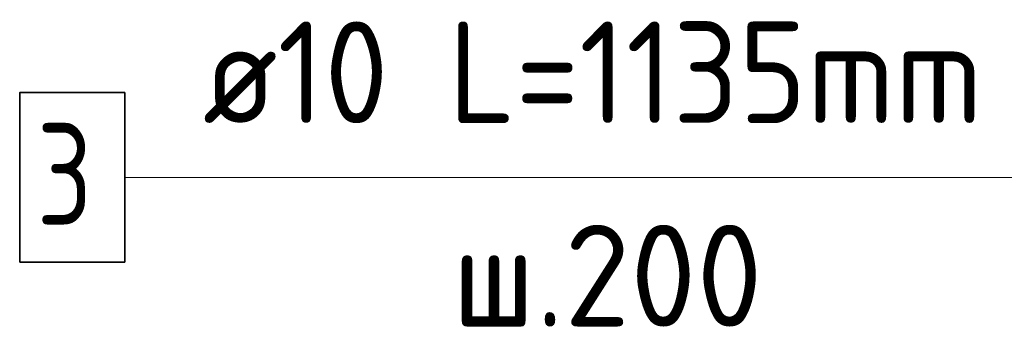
# Model space of a CAD drawing. Header units: metres. Extents: x -38 to 97, y -15 to 21.
# Tile 139 of 230: x 71.7465 to 72.0368, y 7.3883 to 7.4794. Entities that reach past the tile are written whole.
import ezdxf

# ---------------------------------------------------------------- set-up
doc = ezdxf.new("R2010")
doc.units = ezdxf.units.M
for name, color, linetype, lineweight in [('XR$3$Арм.стержн. Арматура края', 96, 'Continuous', 35), ('XR$4$Арм.стержн. Арматура края', 96, 'Continuous', 35), ('XR$6$Арм.стержн. Арматура края', 96, 'Continuous', 35)]:
    doc.layers.add(name, color=color, linetype=linetype, lineweight=lineweight)
doc.styles.add('ISOCPEUR', font='txt')

msp = doc.modelspace()

# ---------------------------------------------------------------- linework, layer by layer
at = {"layer": 'XR$3$Арм.стержн. Арматура края', "color": 7, "linetype": 'Continuous', "lineweight": 13, "transparency": 33554687}
msp.add_line((71.77746, 7.43284), (72.08746, 7.43284), dxfattribs=at)
at = {"layer": 'XR$3$Арм.стержн. Арматура края', "color": 7, "linetype": 'Continuous', "lineweight": 35, "transparency": 33554687}
msp.add_lwpolyline([(71.74646, 7.40784), (71.77746, 7.40784), (71.77746, 7.45784), (71.74646, 7.45784), (71.74646, 7.40784)], dxfattribs=at)
at = {"layer": 'XR$4$Арм.стержн. Арматура края', "color": 7, "linetype": 'Continuous', "lineweight": 13, "transparency": 33554687}
msp.add_line((71.77746, 7.43284), (72.08746, 7.43284), dxfattribs=at)
at = {"layer": 'XR$4$Арм.стержн. Арматура края', "color": 7, "linetype": 'Continuous', "lineweight": 35, "transparency": 33554687}
msp.add_lwpolyline([(71.74646, 7.40784), (71.77746, 7.40784), (71.77746, 7.45784), (71.74646, 7.45784), (71.74646, 7.40784)], dxfattribs=at)
at = {"layer": 'XR$6$Арм.стержн. Арматура края', "color": 7, "linetype": 'Continuous', "lineweight": 13, "transparency": 33554687}
msp.add_line((71.77746, 7.43284), (72.08746, 7.43284), dxfattribs=at)
at = {"layer": 'XR$6$Арм.стержн. Арматура края', "color": 7, "linetype": 'Continuous', "lineweight": 35, "transparency": 33554687}
msp.add_lwpolyline([(71.74646, 7.40784), (71.77746, 7.40784), (71.77746, 7.45784), (71.74646, 7.45784), (71.74646, 7.40784)], dxfattribs=at)

# ---------------------------------------------------------------- texts
at = {"layer": 'XR$3$Арм.стержн. Арматура края', "color": 7, "linetype": 'Continuous', "lineweight": 25, "transparency": 33554687, "char_height": 0.03, "attachment_point": 7, "style": 'ISOCPEUR'}
for s, insert, width in [('\\W0.92;ø10 L=1135mm ', (71.80046, 7.44884), 0.2806692), ('\\W0.78;3', (71.75146, 7.41884), 0.0326407), ('\\W0.95;ш.200 ', (71.87396, 7.38884), 0.1311995)]:
    msp.add_mtext(s, dxfattribs=dict(at, insert=insert, width=width))
at = {"layer": 'XR$4$Арм.стержн. Арматура края', "color": 7, "linetype": 'Continuous', "lineweight": 25, "transparency": 33554687, "char_height": 0.03, "attachment_point": 7, "style": 'ISOCPEUR'}
for s, insert, width in [('\\W0.92;ø10 L=1135mm ', (71.80046, 7.44884), 0.2806692), ('\\W0.78;3', (71.75146, 7.41884), 0.0326407), ('\\W0.95;ш.200 ', (71.87396, 7.38884), 0.1311995)]:
    msp.add_mtext(s, dxfattribs=dict(at, insert=insert, width=width))
at = {"layer": 'XR$6$Арм.стержн. Арматура края', "color": 7, "linetype": 'Continuous', "lineweight": 25, "transparency": 33554687, "char_height": 0.03, "attachment_point": 7, "style": 'ISOCPEUR'}
for s, insert, width in [('\\W0.92;ø10 L=1135mm ', (71.80046, 7.44884), 0.2806692), ('\\W0.78;3', (71.75146, 7.41884), 0.0326407), ('\\W0.95;ш.200 ', (71.87396, 7.38884), 0.1311995)]:
    msp.add_mtext(s, dxfattribs=dict(at, insert=insert, width=width))

doc.saveas('drawing.dxf')
